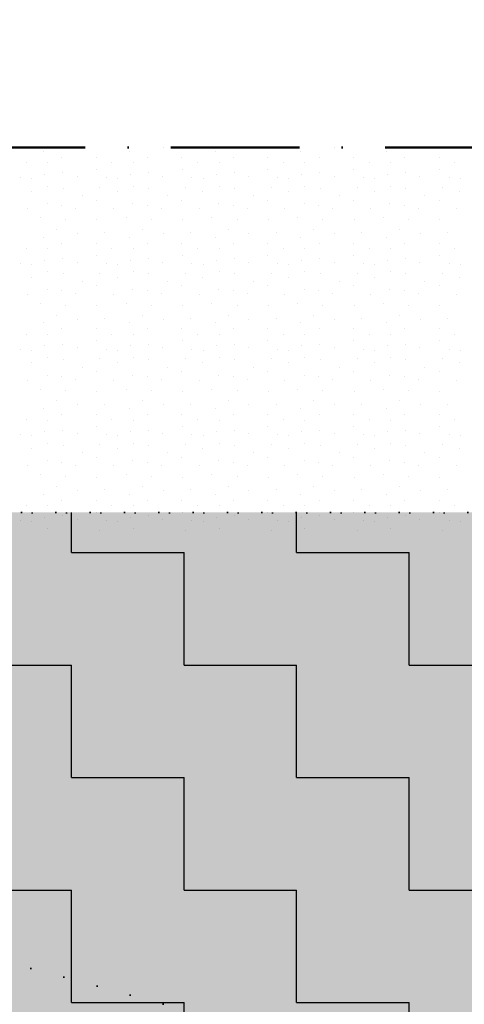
# Model space of a CAD drawing. Header units: millimetres. Extents: x -211955 to 157391, y -241491 to 94238.
# Tile 107 of 138: x 10642 to 11679, y -45416 to -43119. Entities that reach past the tile are written whole.
import ezdxf

# ---------------------------------------------------------------- set-up
doc = ezdxf.new("R2010")
doc.units = ezdxf.units.MM
doc.header["$PDMODE"] = 65
doc.linetypes.add('Cerchovana_1', pattern=[500, 300, -100, 0, -100])
doc.linetypes.add('Teckovana 0.5x_2', pattern=[80, 0, -80])
for name, color, linetype, lineweight in [('XR$2$PŮDORYS 1.NP - STÁVAJÍCÍ_1', 7, 'Continuous', 25), ('XR$3$SITUACE - BOURÁNÍ_1', 7, 'Continuous', 25), ('XR$4$SITUACE - BOURÁNÍ - KOTY_1', 7, 'Continuous', 25)]:
    doc.layers.add(name, color=color, linetype=linetype, lineweight=lineweight)
doc.styles.add('ARIALNARROW', font='ARIALN.TTF')
doc.dimstyles.new('DIMSTYLE_4', dxfattribs={"dimtxt": 250, "dimasz": 300, "dimexe": 0, "dimexo": 0, "dimgap": 125, "dimtad": 2, "dimlfac": 0.001, "dimrnd": 0.05, "dimzin": 4, "dimdsep": 46, "dimtxsty": 'ARIALNARROW', "dimblk1": 'ALL_ML_STRICH', "dimblk2": 'ALL_ML_STRICH', "dimsah": 1, "dimcen": 0, "dimclrd": 6, "dimclre": 6, "dimclrt": 6, "dimadec": 0, "dimazin": 0, "dimtfac": 1, "dimtdec": 0, "dimtix": 1, "dimtmove": 2, "dimatfit": 3, "dimfxl": 0, "dimtzin": 0, "dimlwd": 0, "dimlwe": 18, "dimarcsym": 0})

# ---------------------------------------------------------------- blocks, each defined once
blk = doc.blocks.new('VZOR_0')
at = {"layer": 'XR$3$SITUACE - BOURÁNÍ_1', "color": 204, "linetype": 'Continuous', "lineweight": 13}
for p, q in [((10776.2, -43417.2), (10776.2, -43417.2)), ((10976.2, -43417.2), (10976.2, -43417.2)), ((11176.2, -43417.2), (11176.2, -43417.2)), ((11376.2, -43417.2), (11376.2, -43417.2)), ((11576.2, -43417.2), (11576.2, -43417.2)), ((10697.4, -43425.8), (10697.4, -43425.8)), ((10740, -43440), (10740, -43440)), ((10820, -43440), (10820, -43440)), ((10897.4, -43425.8), (10897.4, -43425.8)), ((10940, -43440), (10940, -43440)), ((11020, -43440), (11020, -43440)), ((11097.4, -43425.8), (11097.4, -43425.8)), ((11140, -43440), (11140, -43440)), ((11220, -43440), (11220, -43440)), ((11297.4, -43425.8), (11297.4, -43425.8)), ((11340, -43440), (11340, -43440)), ((11420, -43440), (11420, -43440)), ((11497.4, -43425.8), (11497.4, -43425.8)), ((11540, -43440), (11540, -43440)), ((11620, -43440), (11620, -43440)), ((10656.8, -43452.4), (10656.8, -43452.4)), ((10706.8, -43453), (10706.8, -43453)), ((10820.6, -43468), (10820.6, -43468)), ((10856.8, -43452.4), (10856.8, -43452.4)), ((10906.8, -43453), (10906.8, -43453)), ((11020.6, -43468), (11020.6, -43468)), ((11056.8, -43452.4), (11056.8, -43452.4)), ((11106.8, -43453), (11106.8, -43453)), ((11220.6, -43468), (11220.6, -43468)), ((11256.8, -43452.4), (11256.8, -43452.4)), ((11306.8, -43453), (11306.8, -43453)), ((11420.6, -43468), (11420.6, -43468)), ((11456.8, -43452.4), (11456.8, -43452.4)), ((11506.8, -43453), (11506.8, -43453)), ((11620.6, -43468), (11620.6, -43468)), ((11656.8, -43452.4), (11656.8, -43452.4)), ((10643.4, -43487.8), (10643.4, -43487.8)), ((10669.8, -43490), (10669.8, -43490)), ((10700, -43480), (10700, -43480)), ((10741.8, -43476.4), (10741.8, -43476.4)), ((10775.4, -43484.6), (10775.4, -43484.6)), ((10843.4, -43487.8), (10843.4, -43487.8)), ((10869.8, -43490), (10869.8, -43490)), ((10900, -43480), (10900, -43480)), ((10941.8, -43476.4), (10941.8, -43476.4)), ((10975.4, -43484.6), (10975.4, -43484.6)), ((11043.4, -43487.8), (11043.4, -43487.8)), ((11069.8, -43490), (11069.8, -43490)), ((11100, -43480), (11100, -43480)), ((11141.8, -43476.4), (11141.8, -43476.4)), ((11175.4, -43484.6), (11175.4, -43484.6)), ((11243.4, -43487.8), (11243.4, -43487.8)), ((11269.8, -43490), (11269.8, -43490)), ((11300, -43480), (11300, -43480)), ((11341.8, -43476.4), (11341.8, -43476.4)), ((11375.4, -43484.6), (11375.4, -43484.6)), ((11443.4, -43487.8), (11443.4, -43487.8)), ((11469.8, -43490), (11469.8, -43490)), ((11500, -43480), (11500, -43480)), ((11541.8, -43476.4), (11541.8, -43476.4)), ((11575.4, -43484.6), (11575.4, -43484.6)), ((11643.4, -43487.8), (11643.4, -43487.8)), ((11669.8, -43490), (11669.8, -43490)), ((10707, -43507), (10707, -43507)), ((10742.8, -43511.8), (10742.8, -43511.8)), ((10828.8, -43510.4), (10828.8, -43510.4)), ((10907, -43507), (10907, -43507)), ((10942.8, -43511.8), (10942.8, -43511.8)), ((11028.8, -43510.4), (11028.8, -43510.4)), ((11107, -43507), (11107, -43507)), ((11142.8, -43511.8), (11142.8, -43511.8)), ((11228.8, -43510.4), (11228.8, -43510.4)), ((11307, -43507), (11307, -43507)), ((11342.8, -43511.8), (11342.8, -43511.8)), ((11428.8, -43510.4), (11428.8, -43510.4)), ((11507, -43507), (11507, -43507)), ((11542.8, -43511.8), (11542.8, -43511.8)), ((11628.8, -43510.4), (11628.8, -43510.4)), ((10668.8, -43519.8), (10668.8, -43519.8)), ((10787, -43529.6), (10787, -43529.6)), ((10868.8, -43519.8), (10868.8, -43519.8)), ((10987, -43529.6), (10987, -43529.6)), ((11068.8, -43519.8), (11068.8, -43519.8)), ((11187, -43529.6), (11187, -43529.6)), ((11268.8, -43519.8), (11268.8, -43519.8)), ((11387, -43529.6), (11387, -43529.6)), ((11468.8, -43519.8), (11468.8, -43519.8)), ((11587, -43529.6), (11587, -43529.6)), ((11668.8, -43519.8), (11668.8, -43519.8)), ((10660, -43560), (10660, -43560)), ((10705.4, -43548.4), (10705.4, -43548.4)), ((10739.8, -43551.8), (10739.8, -43551.8)), ((10772, -43558.6), (10772, -43558.6)), ((10820, -43540), (10820, -43540)), ((10860, -43560), (10860, -43560)), ((10905.4, -43548.4), (10905.4, -43548.4)), ((10939.8, -43551.8), (10939.8, -43551.8)), ((10972, -43558.6), (10972, -43558.6)), ((11020, -43540), (11020, -43540)), ((11060, -43560), (11060, -43560)), ((11105.4, -43548.4), (11105.4, -43548.4)), ((11139.8, -43551.8), (11139.8, -43551.8)), ((11172, -43558.6), (11172, -43558.6)), ((11220, -43540), (11220, -43540)), ((11260, -43560), (11260, -43560)), ((11305.4, -43548.4), (11305.4, -43548.4)), ((11339.8, -43551.8), (11339.8, -43551.8)), ((11372, -43558.6), (11372, -43558.6)), ((11420, -43540), (11420, -43540)), ((11460, -43560), (11460, -43560)), ((11505.4, -43548.4), (11505.4, -43548.4)), ((11539.8, -43551.8), (11539.8, -43551.8)), ((11572, -43558.6), (11572, -43558.6)), ((11620, -43540), (11620, -43540)), ((11660, -43560), (11660, -43560)), ((10690.2, -43580.8), (10690.2, -43580.8)), ((10748.8, -43584.8), (10748.8, -43584.8)), ((10890.2, -43580.8), (10890.2, -43580.8)), ((10948.8, -43584.8), (10948.8, -43584.8)), ((11090.2, -43580.8), (11090.2, -43580.8)), ((11148.8, -43584.8), (11148.8, -43584.8)), ((11290.2, -43580.8), (11290.2, -43580.8)), ((11348.8, -43584.8), (11348.8, -43584.8)), ((11490.2, -43580.8), (11490.2, -43580.8)), ((11548.8, -43584.8), (11548.8, -43584.8)), ((10821.8, -43586), (10821.8, -43586)), ((11021.8, -43586), (11021.8, -43586)), ((11221.8, -43586), (11221.8, -43586)), ((11421.8, -43586), (11421.8, -43586)), ((11621.8, -43586), (11621.8, -43586)), ((10697.4, -43625.8), (10697.4, -43625.8)), ((10728, -43608.4), (10728, -43608.4)), ((10776.2, -43617.2), (10776.2, -43617.2)), ((10839.6, -43615.6), (10839.6, -43615.6)), ((10897.4, -43625.8), (10897.4, -43625.8)), ((10928, -43608.4), (10928, -43608.4)), ((10976.2, -43617.2), (10976.2, -43617.2)), ((11039.6, -43615.6), (11039.6, -43615.6)), ((11097.4, -43625.8), (11097.4, -43625.8)), ((11128, -43608.4), (11128, -43608.4)), ((11176.2, -43617.2), (11176.2, -43617.2)), ((11239.6, -43615.6), (11239.6, -43615.6)), ((11297.4, -43625.8), (11297.4, -43625.8)), ((11328, -43608.4), (11328, -43608.4)), ((11376.2, -43617.2), (11376.2, -43617.2)), ((11439.6, -43615.6), (11439.6, -43615.6)), ((11497.4, -43625.8), (11497.4, -43625.8)), ((11528, -43608.4), (11528, -43608.4)), ((11576.2, -43617.2), (11576.2, -43617.2)), ((11639.6, -43615.6), (11639.6, -43615.6)), ((10656.8, -43652.4), (10656.8, -43652.4)), ((10706.8, -43653), (10706.8, -43653)), ((10740, -43640), (10740, -43640)), ((10820, -43640), (10820, -43640)), ((10856.8, -43652.4), (10856.8, -43652.4)), ((10906.8, -43653), (10906.8, -43653)), ((10940, -43640), (10940, -43640)), ((11020, -43640), (11020, -43640)), ((11056.8, -43652.4), (11056.8, -43652.4)), ((11106.8, -43653), (11106.8, -43653)), ((11140, -43640), (11140, -43640)), ((11220, -43640), (11220, -43640)), ((11256.8, -43652.4), (11256.8, -43652.4)), ((11306.8, -43653), (11306.8, -43653)), ((11340, -43640), (11340, -43640)), ((11420, -43640), (11420, -43640)), ((11456.8, -43652.4), (11456.8, -43652.4)), ((11506.8, -43653), (11506.8, -43653)), ((11540, -43640), (11540, -43640)), ((11620, -43640), (11620, -43640)), ((11656.8, -43652.4), (11656.8, -43652.4)), ((10741.8, -43676.4), (10741.8, -43676.4)), ((10820.6, -43668), (10820.6, -43668)), ((10941.8, -43676.4), (10941.8, -43676.4)), ((11020.6, -43668), (11020.6, -43668)), ((11141.8, -43676.4), (11141.8, -43676.4)), ((11220.6, -43668), (11220.6, -43668)), ((11341.8, -43676.4), (11341.8, -43676.4)), ((11420.6, -43668), (11420.6, -43668)), ((11541.8, -43676.4), (11541.8, -43676.4)), ((11620.6, -43668), (11620.6, -43668)), ((10643.4, -43687.8), (10643.4, -43687.8)), ((10669.8, -43690), (10669.8, -43690)), ((10700, -43680), (10700, -43680)), ((10775.4, -43684.6), (10775.4, -43684.6)), ((10843.4, -43687.8), (10843.4, -43687.8)), ((10869.8, -43690), (10869.8, -43690)), ((10900, -43680), (10900, -43680)), ((10975.4, -43684.6), (10975.4, -43684.6)), ((11043.4, -43687.8), (11043.4, -43687.8)), ((11069.8, -43690), (11069.8, -43690)), ((11100, -43680), (11100, -43680)), ((11175.4, -43684.6), (11175.4, -43684.6)), ((11243.4, -43687.8), (11243.4, -43687.8)), ((11269.8, -43690), (11269.8, -43690)), ((11300, -43680), (11300, -43680)), ((11375.4, -43684.6), (11375.4, -43684.6)), ((11443.4, -43687.8), (11443.4, -43687.8)), ((11469.8, -43690), (11469.8, -43690)), ((11500, -43680), (11500, -43680)), ((11575.4, -43684.6), (11575.4, -43684.6)), ((11643.4, -43687.8), (11643.4, -43687.8)), ((11669.8, -43690), (11669.8, -43690)), ((10668.8, -43719.8), (10668.8, -43719.8)), ((10707, -43707), (10707, -43707)), ((10742.8, -43711.8), (10742.8, -43711.8)), ((10828.8, -43710.4), (10828.8, -43710.4)), ((10868.8, -43719.8), (10868.8, -43719.8)), ((10907, -43707), (10907, -43707)), ((10942.8, -43711.8), (10942.8, -43711.8)), ((11028.8, -43710.4), (11028.8, -43710.4)), ((11068.8, -43719.8), (11068.8, -43719.8)), ((11107, -43707), (11107, -43707)), ((11142.8, -43711.8), (11142.8, -43711.8)), ((11228.8, -43710.4), (11228.8, -43710.4)), ((11268.8, -43719.8), (11268.8, -43719.8)), ((11307, -43707), (11307, -43707)), ((11342.8, -43711.8), (11342.8, -43711.8)), ((11428.8, -43710.4), (11428.8, -43710.4)), ((11468.8, -43719.8), (11468.8, -43719.8)), ((11507, -43707), (11507, -43707)), ((11542.8, -43711.8), (11542.8, -43711.8)), ((11628.8, -43710.4), (11628.8, -43710.4)), ((11668.8, -43719.8), (11668.8, -43719.8)), ((10787, -43729.6), (10787, -43729.6)), ((10820, -43740), (10820, -43740)), ((10987, -43729.6), (10987, -43729.6)), ((11020, -43740), (11020, -43740)), ((11187, -43729.6), (11187, -43729.6)), ((11220, -43740), (11220, -43740)), ((11387, -43729.6), (11387, -43729.6)), ((11420, -43740), (11420, -43740)), ((11587, -43729.6), (11587, -43729.6)), ((11620, -43740), (11620, -43740)), ((10660, -43760), (10660, -43760)), ((10705.4, -43748.4), (10705.4, -43748.4)), ((10739.8, -43751.8), (10739.8, -43751.8)), ((10772, -43758.6), (10772, -43758.6)), ((10860, -43760), (10860, -43760)), ((10905.4, -43748.4), (10905.4, -43748.4)), ((10939.8, -43751.8), (10939.8, -43751.8)), ((10972, -43758.6), (10972, -43758.6)), ((11060, -43760), (11060, -43760)), ((11105.4, -43748.4), (11105.4, -43748.4)), ((11139.8, -43751.8), (11139.8, -43751.8)), ((11172, -43758.6), (11172, -43758.6)), ((11260, -43760), (11260, -43760)), ((11305.4, -43748.4), (11305.4, -43748.4)), ((11339.8, -43751.8), (11339.8, -43751.8)), ((11372, -43758.6), (11372, -43758.6)), ((11460, -43760), (11460, -43760)), ((11505.4, -43748.4), (11505.4, -43748.4)), ((11539.8, -43751.8), (11539.8, -43751.8)), ((11572, -43758.6), (11572, -43758.6)), ((11660, -43760), (11660, -43760)), ((10690.2, -43780.8), (10690.2, -43780.8)), ((10748.8, -43784.8), (10748.8, -43784.8)), ((10821.8, -43786), (10821.8, -43786)), ((10890.2, -43780.8), (10890.2, -43780.8)), ((10948.8, -43784.8), (10948.8, -43784.8)), ((11021.8, -43786), (11021.8, -43786)), ((11090.2, -43780.8), (11090.2, -43780.8)), ((11148.8, -43784.8), (11148.8, -43784.8)), ((11221.8, -43786), (11221.8, -43786)), ((11290.2, -43780.8), (11290.2, -43780.8)), ((11348.8, -43784.8), (11348.8, -43784.8)), ((11421.8, -43786), (11421.8, -43786)), ((11490.2, -43780.8), (11490.2, -43780.8)), ((11548.8, -43784.8), (11548.8, -43784.8)), ((11621.8, -43786), (11621.8, -43786)), ((10728, -43808.4), (10728, -43808.4)), ((10928, -43808.4), (10928, -43808.4)), ((11128, -43808.4), (11128, -43808.4)), ((11328, -43808.4), (11328, -43808.4)), ((11528, -43808.4), (11528, -43808.4)), ((10697.4, -43825.8), (10697.4, -43825.8)), ((10776.2, -43817.2), (10776.2, -43817.2)), ((10839.6, -43815.6), (10839.6, -43815.6)), ((10897.4, -43825.8), (10897.4, -43825.8)), ((10976.2, -43817.2), (10976.2, -43817.2)), ((11039.6, -43815.6), (11039.6, -43815.6)), ((11097.4, -43825.8), (11097.4, -43825.8)), ((11176.2, -43817.2), (11176.2, -43817.2)), ((11239.6, -43815.6), (11239.6, -43815.6)), ((11297.4, -43825.8), (11297.4, -43825.8)), ((11376.2, -43817.2), (11376.2, -43817.2)), ((11439.6, -43815.6), (11439.6, -43815.6)), ((11497.4, -43825.8), (11497.4, -43825.8)), ((11576.2, -43817.2), (11576.2, -43817.2)), ((11639.6, -43815.6), (11639.6, -43815.6)), ((10656.8, -43852.4), (10656.8, -43852.4)), ((10706.8, -43853), (10706.8, -43853)), ((10740, -43840), (10740, -43840)), ((10820, -43840), (10820, -43840)), ((10856.8, -43852.4), (10856.8, -43852.4)), ((10906.8, -43853), (10906.8, -43853)), ((10940, -43840), (10940, -43840)), ((11020, -43840), (11020, -43840)), ((11056.8, -43852.4), (11056.8, -43852.4)), ((11106.8, -43853), (11106.8, -43853)), ((11140, -43840), (11140, -43840)), ((11220, -43840), (11220, -43840)), ((11256.8, -43852.4), (11256.8, -43852.4)), ((11306.8, -43853), (11306.8, -43853)), ((11340, -43840), (11340, -43840)), ((11420, -43840), (11420, -43840)), ((11456.8, -43852.4), (11456.8, -43852.4)), ((11506.8, -43853), (11506.8, -43853)), ((11540, -43840), (11540, -43840)), ((11620, -43840), (11620, -43840)), ((11656.8, -43852.4), (11656.8, -43852.4)), ((10700, -43880), (10700, -43880)), ((10741.8, -43876.4), (10741.8, -43876.4)), ((10820.6, -43868), (10820.6, -43868)), ((10900, -43880), (10900, -43880)), ((10941.8, -43876.4), (10941.8, -43876.4)), ((11020.6, -43868), (11020.6, -43868)), ((11100, -43880), (11100, -43880)), ((11141.8, -43876.4), (11141.8, -43876.4)), ((11220.6, -43868), (11220.6, -43868)), ((11300, -43880), (11300, -43880)), ((11341.8, -43876.4), (11341.8, -43876.4)), ((11420.6, -43868), (11420.6, -43868)), ((11500, -43880), (11500, -43880)), ((11541.8, -43876.4), (11541.8, -43876.4)), ((11620.6, -43868), (11620.6, -43868)), ((10643.4, -43887.8), (10643.4, -43887.8)), ((10669.8, -43890), (10669.8, -43890)), ((10775.4, -43884.6), (10775.4, -43884.6)), ((10843.4, -43887.8), (10843.4, -43887.8)), ((10869.8, -43890), (10869.8, -43890)), ((10975.4, -43884.6), (10975.4, -43884.6)), ((11043.4, -43887.8), (11043.4, -43887.8)), ((11069.8, -43890), (11069.8, -43890)), ((11175.4, -43884.6), (11175.4, -43884.6)), ((11243.4, -43887.8), (11243.4, -43887.8)), ((11269.8, -43890), (11269.8, -43890)), ((11375.4, -43884.6), (11375.4, -43884.6)), ((11443.4, -43887.8), (11443.4, -43887.8)), ((11469.8, -43890), (11469.8, -43890)), ((11575.4, -43884.6), (11575.4, -43884.6)), ((11643.4, -43887.8), (11643.4, -43887.8)), ((11669.8, -43890), (11669.8, -43890)), ((10668.8, -43919.8), (10668.8, -43919.8)), ((10707, -43907), (10707, -43907)), ((10742.8, -43911.8), (10742.8, -43911.8)), ((10787, -43929.6), (10787, -43929.6)), ((10828.8, -43910.4), (10828.8, -43910.4)), ((10868.8, -43919.8), (10868.8, -43919.8)), ((10907, -43907), (10907, -43907)), ((10942.8, -43911.8), (10942.8, -43911.8)), ((10987, -43929.6), (10987, -43929.6)), ((11028.8, -43910.4), (11028.8, -43910.4)), ((11068.8, -43919.8), (11068.8, -43919.8)), ((11107, -43907), (11107, -43907)), ((11142.8, -43911.8), (11142.8, -43911.8)), ((11187, -43929.6), (11187, -43929.6)), ((11228.8, -43910.4), (11228.8, -43910.4)), ((11268.8, -43919.8), (11268.8, -43919.8)), ((11307, -43907), (11307, -43907)), ((11342.8, -43911.8), (11342.8, -43911.8)), ((11387, -43929.6), (11387, -43929.6)), ((11428.8, -43910.4), (11428.8, -43910.4)), ((11468.8, -43919.8), (11468.8, -43919.8)), ((11507, -43907), (11507, -43907)), ((11542.8, -43911.8), (11542.8, -43911.8)), ((11587, -43929.6), (11587, -43929.6)), ((11628.8, -43910.4), (11628.8, -43910.4)), ((11668.8, -43919.8), (11668.8, -43919.8)), ((10705.4, -43948.4), (10705.4, -43948.4)), ((10739.8, -43951.8), (10739.8, -43951.8)), ((10820, -43940), (10820, -43940)), ((10905.4, -43948.4), (10905.4, -43948.4)), ((10939.8, -43951.8), (10939.8, -43951.8)), ((11020, -43940), (11020, -43940)), ((11105.4, -43948.4), (11105.4, -43948.4)), ((11139.8, -43951.8), (11139.8, -43951.8)), ((11220, -43940), (11220, -43940)), ((11305.4, -43948.4), (11305.4, -43948.4)), ((11339.8, -43951.8), (11339.8, -43951.8)), ((11420, -43940), (11420, -43940)), ((11505.4, -43948.4), (11505.4, -43948.4)), ((11539.8, -43951.8), (11539.8, -43951.8)), ((11620, -43940), (11620, -43940)), ((10660, -43960), (10660, -43960)), ((10772, -43958.6), (10772, -43958.6)), ((10860, -43960), (10860, -43960)), ((10972, -43958.6), (10972, -43958.6)), ((11060, -43960), (11060, -43960)), ((11172, -43958.6), (11172, -43958.6)), ((11260, -43960), (11260, -43960)), ((11372, -43958.6), (11372, -43958.6)), ((11460, -43960), (11460, -43960)), ((11572, -43958.6), (11572, -43958.6)), ((11660, -43960), (11660, -43960)), ((10690.2, -43980.8), (10690.2, -43980.8)), ((10748.8, -43984.8), (10748.8, -43984.8)), ((10821.8, -43986), (10821.8, -43986)), ((10890.2, -43980.8), (10890.2, -43980.8)), ((10948.8, -43984.8), (10948.8, -43984.8)), ((11021.8, -43986), (11021.8, -43986)), ((11090.2, -43980.8), (11090.2, -43980.8)), ((11148.8, -43984.8), (11148.8, -43984.8)), ((11221.8, -43986), (11221.8, -43986)), ((11290.2, -43980.8), (11290.2, -43980.8)), ((11348.8, -43984.8), (11348.8, -43984.8)), ((11421.8, -43986), (11421.8, -43986)), ((11490.2, -43980.8), (11490.2, -43980.8)), ((11548.8, -43984.8), (11548.8, -43984.8)), ((11621.8, -43986), (11621.8, -43986)), ((10728, -44008.4), (10728, -44008.4)), ((10776.2, -44017.2), (10776.2, -44017.2)), ((10839.6, -44015.6), (10839.6, -44015.6)), ((10928, -44008.4), (10928, -44008.4)), ((10976.2, -44017.2), (10976.2, -44017.2)), ((11039.6, -44015.6), (11039.6, -44015.6)), ((11128, -44008.4), (11128, -44008.4)), ((11176.2, -44017.2), (11176.2, -44017.2)), ((11239.6, -44015.6), (11239.6, -44015.6)), ((11328, -44008.4), (11328, -44008.4)), ((11376.2, -44017.2), (11376.2, -44017.2)), ((11439.6, -44015.6), (11439.6, -44015.6)), ((11528, -44008.4), (11528, -44008.4)), ((11576.2, -44017.2), (11576.2, -44017.2)), ((11639.6, -44015.6), (11639.6, -44015.6)), ((10697.4, -44025.8), (10697.4, -44025.8)), ((10740, -44040), (10740, -44040)), ((10820, -44040), (10820, -44040)), ((10897.4, -44025.8), (10897.4, -44025.8)), ((10940, -44040), (10940, -44040)), ((11020, -44040), (11020, -44040)), ((11097.4, -44025.8), (11097.4, -44025.8)), ((11140, -44040), (11140, -44040)), ((11220, -44040), (11220, -44040)), ((11297.4, -44025.8), (11297.4, -44025.8)), ((11340, -44040), (11340, -44040)), ((11420, -44040), (11420, -44040)), ((11497.4, -44025.8), (11497.4, -44025.8)), ((11540, -44040), (11540, -44040)), ((11620, -44040), (11620, -44040)), ((10656.8, -44052.4), (10656.8, -44052.4)), ((10706.8, -44053), (10706.8, -44053)), ((10856.8, -44052.4), (10856.8, -44052.4)), ((10906.8, -44053), (10906.8, -44053)), ((11056.8, -44052.4), (11056.8, -44052.4)), ((11106.8, -44053), (11106.8, -44053)), ((11256.8, -44052.4), (11256.8, -44052.4)), ((11306.8, -44053), (11306.8, -44053)), ((11456.8, -44052.4), (11456.8, -44052.4)), ((11506.8, -44053), (11506.8, -44053)), ((11656.8, -44052.4), (11656.8, -44052.4)), ((10643.4, -44087.8), (10643.4, -44087.8)), ((10669.8, -44090), (10669.8, -44090)), ((10700, -44080), (10700, -44080)), ((10741.8, -44076.4), (10741.8, -44076.4)), ((10775.4, -44084.6), (10775.4, -44084.6)), ((10820.6, -44068), (10820.6, -44068)), ((10843.4, -44087.8), (10843.4, -44087.8)), ((10869.8, -44090), (10869.8, -44090)), ((10900, -44080), (10900, -44080)), ((10941.8, -44076.4), (10941.8, -44076.4)), ((10975.4, -44084.6), (10975.4, -44084.6)), ((11020.6, -44068), (11020.6, -44068)), ((11043.4, -44087.8), (11043.4, -44087.8)), ((11069.8, -44090), (11069.8, -44090)), ((11100, -44080), (11100, -44080)), ((11141.8, -44076.4), (11141.8, -44076.4)), ((11175.4, -44084.6), (11175.4, -44084.6)), ((11220.6, -44068), (11220.6, -44068)), ((11243.4, -44087.8), (11243.4, -44087.8)), ((11269.8, -44090), (11269.8, -44090)), ((11300, -44080), (11300, -44080)), ((11341.8, -44076.4), (11341.8, -44076.4)), ((11375.4, -44084.6), (11375.4, -44084.6)), ((11420.6, -44068), (11420.6, -44068)), ((11443.4, -44087.8), (11443.4, -44087.8)), ((11469.8, -44090), (11469.8, -44090)), ((11500, -44080), (11500, -44080)), ((11541.8, -44076.4), (11541.8, -44076.4)), ((11575.4, -44084.6), (11575.4, -44084.6)), ((11620.6, -44068), (11620.6, -44068)), ((11643.4, -44087.8), (11643.4, -44087.8)), ((11669.8, -44090), (11669.8, -44090)), ((10707, -44107), (10707, -44107)), ((10742.8, -44111.8), (10742.8, -44111.8)), ((10828.8, -44110.4), (10828.8, -44110.4)), ((10907, -44107), (10907, -44107)), ((10942.8, -44111.8), (10942.8, -44111.8)), ((11028.8, -44110.4), (11028.8, -44110.4)), ((11107, -44107), (11107, -44107)), ((11142.8, -44111.8), (11142.8, -44111.8)), ((11228.8, -44110.4), (11228.8, -44110.4)), ((11307, -44107), (11307, -44107)), ((11342.8, -44111.8), (11342.8, -44111.8)), ((11428.8, -44110.4), (11428.8, -44110.4)), ((11507, -44107), (11507, -44107)), ((11542.8, -44111.8), (11542.8, -44111.8)), ((11628.8, -44110.4), (11628.8, -44110.4)), ((10668.8, -44119.8), (10668.8, -44119.8)), ((10787, -44129.6), (10787, -44129.6)), ((10868.8, -44119.8), (10868.8, -44119.8)), ((10987, -44129.6), (10987, -44129.6)), ((11068.8, -44119.8), (11068.8, -44119.8)), ((11187, -44129.6), (11187, -44129.6)), ((11268.8, -44119.8), (11268.8, -44119.8)), ((11387, -44129.6), (11387, -44129.6)), ((11468.8, -44119.8), (11468.8, -44119.8)), ((11587, -44129.6), (11587, -44129.6)), ((11668.8, -44119.8), (11668.8, -44119.8)), ((10705.4, -44148.4), (10705.4, -44148.4)), ((10739.8, -44151.8), (10739.8, -44151.8)), ((10772, -44158.6), (10772, -44158.6)), ((10820, -44140), (10820, -44140)), ((10905.4, -44148.4), (10905.4, -44148.4)), ((10939.8, -44151.8), (10939.8, -44151.8)), ((10972, -44158.6), (10972, -44158.6)), ((11020, -44140), (11020, -44140)), ((11105.4, -44148.4), (11105.4, -44148.4)), ((11139.8, -44151.8), (11139.8, -44151.8)), ((11172, -44158.6), (11172, -44158.6)), ((11220, -44140), (11220, -44140)), ((11305.4, -44148.4), (11305.4, -44148.4)), ((11339.8, -44151.8), (11339.8, -44151.8)), ((11372, -44158.6), (11372, -44158.6)), ((11420, -44140), (11420, -44140)), ((11505.4, -44148.4), (11505.4, -44148.4)), ((11539.8, -44151.8), (11539.8, -44151.8)), ((11572, -44158.6), (11572, -44158.6)), ((11620, -44140), (11620, -44140)), ((10660, -44160), (10660, -44160)), ((10690.2, -44180.8), (10690.2, -44180.8)), ((10860, -44160), (10860, -44160)), ((10890.2, -44180.8), (10890.2, -44180.8)), ((11060, -44160), (11060, -44160)), ((11090.2, -44180.8), (11090.2, -44180.8)), ((11260, -44160), (11260, -44160)), ((11290.2, -44180.8), (11290.2, -44180.8)), ((11460, -44160), (11460, -44160)), ((11490.2, -44180.8), (11490.2, -44180.8)), ((11660, -44160), (11660, -44160)), ((10748.8, -44184.8), (10748.8, -44184.8)), ((10821.8, -44186), (10821.8, -44186)), ((10948.8, -44184.8), (10948.8, -44184.8)), ((11021.8, -44186), (11021.8, -44186)), ((11148.8, -44184.8), (11148.8, -44184.8)), ((11221.8, -44186), (11221.8, -44186)), ((11348.8, -44184.8), (11348.8, -44184.8)), ((11421.8, -44186), (11421.8, -44186)), ((11548.8, -44184.8), (11548.8, -44184.8)), ((11621.8, -44186), (11621.8, -44186)), ((10697.4, -44225.8), (10697.4, -44225.8)), ((10728, -44208.4), (10728, -44208.4)), ((10776.2, -44217.2), (10776.2, -44217.2)), ((10839.6, -44215.6), (10839.6, -44215.6)), ((10897.4, -44225.8), (10897.4, -44225.8)), ((10928, -44208.4), (10928, -44208.4)), ((10976.2, -44217.2), (10976.2, -44217.2)), ((11039.6, -44215.6), (11039.6, -44215.6)), ((11097.4, -44225.8), (11097.4, -44225.8)), ((11128, -44208.4), (11128, -44208.4)), ((11176.2, -44217.2), (11176.2, -44217.2)), ((11239.6, -44215.6), (11239.6, -44215.6)), ((11297.4, -44225.8), (11297.4, -44225.8)), ((11328, -44208.4), (11328, -44208.4)), ((11376.2, -44217.2), (11376.2, -44217.2)), ((11439.6, -44215.6), (11439.6, -44215.6)), ((11497.4, -44225.8), (11497.4, -44225.8)), ((11528, -44208.4), (11528, -44208.4)), ((11576.2, -44217.2), (11576.2, -44217.2)), ((11639.6, -44215.6), (11639.6, -44215.6)), ((10740, -44240), (10740, -44240)), ((10820, -44240), (10820, -44240)), ((10940, -44240), (10940, -44240)), ((11020, -44240), (11020, -44240)), ((11140, -44240), (11140, -44240)), ((11220, -44240), (11220, -44240)), ((11340, -44240), (11340, -44240)), ((11420, -44240), (11420, -44240)), ((11540, -44240), (11540, -44240)), ((11620, -44240), (11620, -44240)), ((10656.8, -44252.4), (10656.8, -44252.4)), ((10706.8, -44253), (10706.8, -44253)), ((10820.6, -44268), (10820.6, -44268)), ((10856.8, -44252.4), (10856.8, -44252.4)), ((10906.8, -44253), (10906.8, -44253)), ((11020.6, -44268), (11020.6, -44268)), ((11056.8, -44252.4), (11056.8, -44252.4)), ((11106.8, -44253), (11106.8, -44253)), ((11220.6, -44268), (11220.6, -44268)), ((11256.8, -44252.4), (11256.8, -44252.4)), ((11306.8, -44253), (11306.8, -44253)), ((11420.6, -44268), (11420.6, -44268)), ((11456.8, -44252.4), (11456.8, -44252.4)), ((11506.8, -44253), (11506.8, -44253)), ((11620.6, -44268), (11620.6, -44268)), ((11656.8, -44252.4), (11656.8, -44252.4)), ((10643.4, -44287.8), (10643.4, -44287.8)), ((10669.8, -44290), (10669.8, -44290)), ((10700, -44280), (10700, -44280)), ((10741.8, -44276.4), (10741.8, -44276.4)), ((10775.4, -44284.6), (10775.4, -44284.6)), ((10843.4, -44287.8), (10843.4, -44287.8)), ((10869.8, -44290), (10869.8, -44290)), ((10900, -44280), (10900, -44280)), ((10941.8, -44276.4), (10941.8, -44276.4)), ((10975.4, -44284.6), (10975.4, -44284.6)), ((11043.4, -44287.8), (11043.4, -44287.8)), ((11069.8, -44290), (11069.8, -44290)), ((11100, -44280), (11100, -44280)), ((11141.8, -44276.4), (11141.8, -44276.4)), ((11175.4, -44284.6), (11175.4, -44284.6)), ((11243.4, -44287.8), (11243.4, -44287.8)), ((11269.8, -44290), (11269.8, -44290)), ((11300, -44280), (11300, -44280)), ((11341.8, -44276.4), (11341.8, -44276.4)), ((11375.4, -44284.6), (11375.4, -44284.6)), ((11443.4, -44287.8), (11443.4, -44287.8)), ((11469.8, -44290), (11469.8, -44290)), ((11500, -44280), (11500, -44280)), ((11541.8, -44276.4), (11541.8, -44276.4)), ((11575.4, -44284.6), (11575.4, -44284.6)), ((11643.4, -44287.8), (11643.4, -44287.8)), ((11669.8, -44290), (11669.8, -44290)), ((10707, -44307), (10707, -44307)), ((10828.8, -44310.4), (10828.8, -44310.4)), ((10907, -44307), (10907, -44307)), ((11028.8, -44310.4), (11028.8, -44310.4)), ((11107, -44307), (11107, -44307)), ((11228.8, -44310.4), (11228.8, -44310.4)), ((11307, -44307), (11307, -44307)), ((11428.8, -44310.4), (11428.8, -44310.4)), ((11507, -44307), (11507, -44307)), ((11628.8, -44310.4), (11628.8, -44310.4))]:
    blk.add_line(p, q, dxfattribs=at)
blk = doc.blocks.new('ALL_ML_STRICH')
at = {"color": 0, "linetype": 'ByBlock', "lineweight": -2}
for p, q in [((0, -0.5), (0, 0.5)), ((-0.3, -0.3), (0.3, 0.3)), ((-1, 0), (0.5, 0))]:
    blk.add_line(p, q, dxfattribs=at)
blk = doc.blocks.new('*D26')
at = {"layer": 'DEFPOINTS', "color": 6, "linetype": 'Continuous', "lineweight": 18}
for p in [(2337, -40830.5), (2337, -44273.9), (17287.9, -44268.6)]:
    blk.add_point(p, dxfattribs=at)
at = {"layer": 'XR$4$SITUACE - BOURÁNÍ - KOTY_1', "color": 6, "linetype": 'Continuous', "lineweight": -2}
for p, q in [((2337, -42909.7), (2337, -40830.5)), ((2337, -40830.5), (17287.9, -40830.5)), ((17287.9, -42284.5), (17287.9, -40830.5))]:
    blk.add_line(p, q, dxfattribs=at)
at = {"layer": 'XR$4$SITUACE - BOURÁNÍ - KOTY_1', "color": 6, "linetype": 'Continuous', "lineweight": 18, "xscale": 300, "yscale": 300, "zscale": 300, "rotation": 180}
blk.add_blockref('ALL_ML_STRICH', (2337, -40830.5), dxfattribs=at)
at = {"layer": 'XR$4$SITUACE - BOURÁNÍ - KOTY_1', "color": 6, "linetype": 'Continuous', "lineweight": 18, "xscale": 300, "yscale": 300, "zscale": 300}
blk.add_blockref('ALL_ML_STRICH', (17287.9, -40830.5), dxfattribs=at)
at = {"layer": 'XR$4$SITUACE - BOURÁNÍ - KOTY_1', "color": 6, "linetype": 'Continuous', "lineweight": 18, "insert": (9847.5, -40605.5), "char_height": 250, "width": 1014.286, "attachment_point": 5, "style": 'ARIALNARROW'}
blk.add_mtext('\\W0.81;\\A1;{14.95}', dxfattribs=at)

msp = doc.modelspace()

# ---------------------------------------------------------------- hatches: boundary and pattern name
at = {"layer": 'XR$3$SITUACE - BOURÁNÍ_1', "linetype": 'Continuous', "lineweight": 25}
msp.add_hatch(color=254, dxfattribs=at).paths.add_polyline_path([(17269.793, -45078.892), (17287.921, -44268.626), (6723.133, -44268.692), (2404.54, -44310.658), (2337.017, -44311.482), (2337.017, -46363.086), (6004.803, -46360.412), (6004.149, -46763.892), (6003.608, -47264.086), (17222.017, -47263.892), (17222.017, -45578.892), (17288.119, -45578.892), (17288.044, -45078.892)], flags=0)
h = msp.add_hatch(dxfattribs=at)
h.set_pattern_fill('VZOR', scale=262.5, style=0, pattern_type=2)
h.set_pattern_definition([(0, (525, 525), (262.5, 262.5), [262.5, -262.5]), (90, (525, 525), (-262.5, 262.5), [262.5, -262.5])])
h.paths.add_polyline_path([(17269.793, -45078.892), (17287.921, -44268.626), (6723.133, -44268.692), (2404.54, -44310.658), (2337.017, -44311.482), (2337.017, -46363.086), (6004.803, -46360.412), (6004.149, -46763.892), (6003.608, -47264.086), (17222.017, -47263.892), (17222.017, -45578.892), (17288.119, -45578.892), (17288.044, -45078.892)], flags=0)

# ---------------------------------------------------------------- linework, layer by layer
at = {"layer": 'XR$2$PŮDORYS 1.NP - STÁVAJÍCÍ_1', "color": 7, "linetype": 'Teckovana 0.5x_2', "lineweight": 25}
msp.add_line((5704.537, -44270.378), (17287.921, -44268.626), dxfattribs=at)
at = {"layer": 'XR$2$PŮDORYS 1.NP - STÁVAJÍCÍ_1', "color": 7, "linetype": 'Teckovana 0.5x_2', "lineweight": 35}
msp.add_line((6723.133, -44268.692), (16653.133, -46946.657), dxfattribs=at)
at = {"layer": 'XR$3$SITUACE - BOURÁNÍ_1', "color": 204, "linetype": 'Cerchovana_1', "lineweight": 50}
msp.add_line((-7.849, -43416.677), (17097.151, -43416.677), dxfattribs=at)
at = {"layer": 'XR$3$SITUACE - BOURÁNÍ_1', "color": 7, "linetype": 'Teckovana 0.5x_2', "lineweight": 35}
msp.add_line((16653.133, -44268.692), (6723.133, -44268.692), dxfattribs=at)

# ---------------------------------------------------------------- block references
at = {"layer": 'XR$3$SITUACE - BOURÁNÍ_1', "color": 204, "linetype": 'Continuous', "lineweight": 13}
msp.add_blockref('VZOR_0', (0, 0), dxfattribs=at)

# ---------------------------------------------------------------- dimensions: what is measured, and where the dimension line sits
at = {"layer": 'XR$4$SITUACE - BOURÁNÍ - KOTY_1', "color": 6, "linetype": 'Continuous', "lineweight": 18}
dim = msp.add_linear_dim(base=(17287.921, -40830.484), p1=(2337.017, -42909.717), p2=(17287.921, -42284.477), dimstyle='DIMSTYLE_4', override={"dimpost": '<>', "dimclrd": 6, "dimclre": 6, "dimclrt": 6, "dimlwd": 0, "dimlwe": 18}, dxfattribs=at)
dim.commit()
dim.dimension.update_dxf_attribs({"geometry": '*D26', "text_midpoint": (9847.469, -40605.484), "dimtype": 160})

doc.saveas('drawing.dxf')
